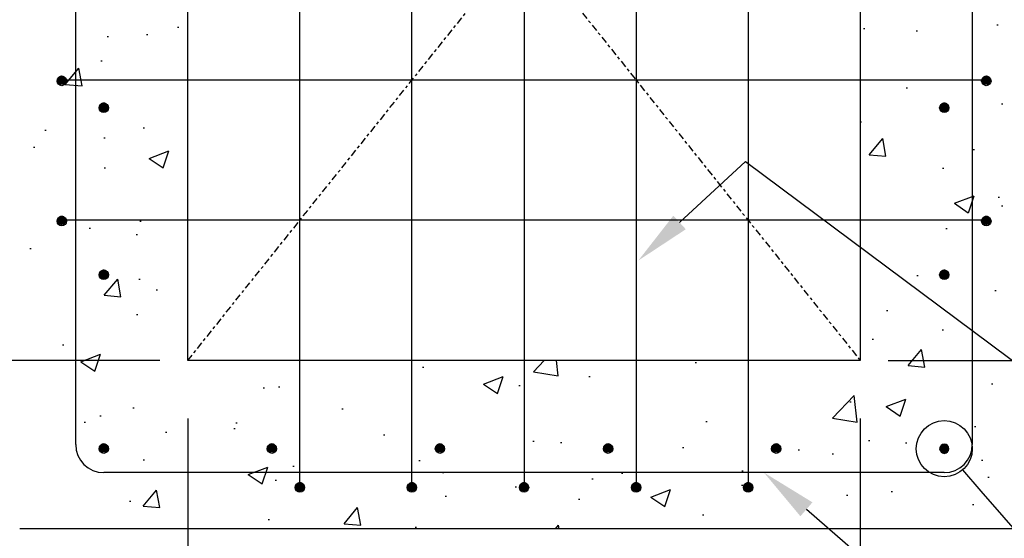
# Model space of a CAD drawing. Header units: inches. Extents: x -8 to 1800, y 30 to 339.
# Tile 27 of 51: x 1047 to 1082, y 52 to 71. Entities that reach past the tile are written whole.
import ezdxf
from ezdxf import colors
from ezdxf.entities.mleader import LeaderData, LeaderLine
from ezdxf.math import Vec2, Vec3

# ---------------------------------------------------------------- set-up
doc = ezdxf.new("R2010")
doc.units = ezdxf.units.IN
doc.header["$MEASUREMENT"] = 0
doc.linetypes.add('Center 1_4_', pattern=[0.53125, 0.25, -0.09375, 0.09375, -0.09375])
doc.layers.get('Defpoints').update_dxf_attribs({"color": 6})
for name, color, linetype in [('A-DETL', 3, 'Continuous'), ('A-DETL-CNTR', 2, 'Center 1_4_'), ('A-DETL-MEDM', 3, 'Continuous'), ('A-WALL-PATT', 8, 'Continuous'), ('G-ANNO-TEXT', 2, 'Continuous'), ('M-DETL-HVY', 4, 'Continuous'), ('S-ANNO-DIMS', 1, 'Continuous')]:
    doc.layers.add(name, color=color, linetype=linetype)
doc.styles.add('Annotative', font='romans.shx', dxfattribs={"width": 0.8, "height": 0.125})
doc.dimstyles.new('Annotative', dxfattribs={"dimscale": 0, "dimtxt": 0.125, "dimasz": 0.125, "dimexe": 0.18, "dimexo": 0.0625, "dimgap": 0.09, "dimtad": 1, "dimdec": 3, "dimzin": 3, "dimdsep": 46, "dimlunit": 4, "dimtxsty": 'Annotative', "dimcen": 0.09, "dimclrt": 2, "dimazin": 2, "dimtfac": 1, "dimtdec": 3, "dimtmove": 0, "dimatfit": 0, "dimfxl": 1, "dimtfill": 1, "dimfrac": 2, "dimtolj": 1, "dimtzin": 0, "dimarcsym": 0})

# ---------------------------------------------------------------- blocks, each defined once
blk = doc.blocks.new('*D11')
at = {"layer": 'Defpoints', "color": 0, "transparency": 16777216}
for p in [(1052.325, 88.464), (1040.199, 58.464), (1053.246, 58.464)]:
    blk.add_point(p, dxfattribs=at)
at = {"layer": 'S-ANNO-DIMS', "color": 0, "lineweight": -2, "transparency": 16777216}
for p, q in [((1051.325, 88.464), (1037.319, 88.464)), ((1052.246, 58.464), (1037.319, 58.464))]:
    blk.add_line(p, q, dxfattribs=at)
at = {"layer": 'S-ANNO-DIMS', "color": 1, "lineweight": -2, "transparency": 16777216}
blk.add_line((1040.199, 86.464), (1040.199, 60.464), dxfattribs=at)
at = {"layer": 'S-ANNO-DIMS', "color": 1, "transparency": 16777216}
for points in [[(1039.866, 86.464), (1040.533, 86.464), (1040.199, 88.464)], [(1039.866, 60.464), (1040.533, 60.464), (1040.199, 58.464)]]:
    blk.add_solid(points, dxfattribs=at)
at = {"layer": 'S-ANNO-DIMS', "color": 2, "transparency": 16777216, "insert": (1037.569, 73.464), "char_height": 2, "attachment_point": 5, "rotation": 90, "style": 'Annotative', "bg_fill": 3, "box_fill_scale": 1.25, "bg_fill_color": 256, "bg_fill_true_color": 13158600, "bg_fill_transparency": 0}
blk.add_mtext('\\A1;2\'-6"', dxfattribs=at)
blk = doc.blocks.new('_DotBlank')
at = {"color": 0, "linetype": 'ByBlock', "lineweight": -2}
blk.add_line((-0.5, 0), (-1, 0), dxfattribs=at)
blk.add_circle((0, 0), 0.5, dxfattribs=at)
blk = doc.blocks.new('*D12')
at = {"layer": 'Defpoints', "color": 0, "transparency": 16777216}
for p in [(1077.246, 88.464), (1077.246, 58.464), (1092.371, 58.464)]:
    blk.add_point(p, dxfattribs=at)
at = {"layer": 'S-ANNO-DIMS', "color": 0, "lineweight": -2, "transparency": 16777216}
for p, q in [((1078.246, 88.464), (1095.251, 88.464)), ((1078.246, 58.464), (1095.251, 58.464))]:
    blk.add_line(p, q, dxfattribs=at)
at = {"layer": 'S-ANNO-DIMS', "color": 1, "lineweight": -2, "transparency": 16777216}
blk.add_line((1092.371, 86.464), (1092.371, 60.464), dxfattribs=at)
at = {"layer": 'S-ANNO-DIMS', "color": 1, "transparency": 16777216}
for points in [[(1092.038, 86.464), (1092.705, 86.464), (1092.371, 88.464)], [(1092.038, 60.464), (1092.705, 60.464), (1092.371, 58.464)]]:
    blk.add_solid(points, dxfattribs=at)
at = {"layer": 'S-ANNO-DIMS', "color": 2, "transparency": 16777216, "insert": (1089.741, 73.464), "char_height": 2, "attachment_point": 5, "rotation": 90, "style": 'Annotative', "bg_fill": 3, "box_fill_scale": 1.25, "bg_fill_color": 256, "bg_fill_true_color": 13158600, "bg_fill_transparency": 0}
blk.add_mtext('\\A1;6 SPC\'S @ 5" = 30"', dxfattribs=at)
blk = doc.blocks.new('*D13')
at = {"layer": 'Defpoints', "color": 0, "transparency": 16777216}
for p in [(1053.246, 57.391), (1077.246, 57.391), (1053.246, 38.907)]:
    blk.add_point(p, dxfattribs=at)
at = {"layer": 'S-ANNO-DIMS', "color": 0, "lineweight": -2, "transparency": 16777216}
for p, q in [((1053.246, 56.391), (1053.246, 36.027)), ((1077.246, 56.391), (1077.246, 36.027))]:
    blk.add_line(p, q, dxfattribs=at)
at = {"layer": 'S-ANNO-DIMS', "color": 1, "lineweight": -2, "transparency": 16777216}
blk.add_line((1075.246, 38.907), (1055.246, 38.907), dxfattribs=at)
at = {"layer": 'S-ANNO-DIMS', "color": 1, "transparency": 16777216}
for points in [[(1055.246, 39.24), (1055.246, 38.574), (1053.246, 38.907)], [(1075.246, 39.24), (1075.246, 38.574), (1077.246, 38.907)]]:
    blk.add_solid(points, dxfattribs=at)
at = {"layer": 'S-ANNO-DIMS', "color": 2, "transparency": 16777216, "insert": (1065.246, 41.347), "char_height": 2, "attachment_point": 5, "style": 'Annotative', "bg_fill": 3, "box_fill_scale": 1.25, "bg_fill_color": 256, "bg_fill_true_color": 13158600, "bg_fill_transparency": 0}
blk.add_mtext('\\A1;6 SPACES', dxfattribs=at)
at = {"layer": 'S-ANNO-DIMS', "color": 2, "transparency": 16777216, "insert": (1065.246, 36.276), "char_height": 2, "attachment_point": 5, "style": 'Annotative', "bg_fill": 3, "box_fill_scale": 1.25, "bg_fill_color": 256, "bg_fill_true_color": 13158600, "bg_fill_transparency": 0}
blk.add_mtext('\\A1;@ 4"=24"', dxfattribs=at)
blk = doc.blocks.new('*D58')
at = {"layer": 'Defpoints', "color": 0, "transparency": 16777216}
for p in [(1053.246, 58.464), (1040.199, 52.464), (1047.246, 52.464)]:
    blk.add_point(p, dxfattribs=at)
at = {"layer": 'S-ANNO-DIMS', "color": 1, "lineweight": -2, "transparency": 16777216}
for p, q in [((1040.199, 60.464), (1040.199, 62.464)), ((1040.199, 58.464), (1040.199, 52.464)), ((1040.199, 50.464), (1040.199, 40.632))]:
    blk.add_line(p, q, dxfattribs=at)
at = {"layer": 'S-ANNO-DIMS', "color": 0, "lineweight": -2, "transparency": 16777216}
for p, q in [((1052.246, 58.464), (1037.319, 58.464)), ((1046.246, 52.464), (1037.319, 52.464))]:
    blk.add_line(p, q, dxfattribs=at)
at = {"layer": 'S-ANNO-DIMS', "color": 1, "transparency": 16777216}
for points in [[(1039.866, 60.464), (1040.533, 60.464), (1040.199, 58.464)], [(1039.866, 50.464), (1040.533, 50.464), (1040.199, 52.464)]]:
    blk.add_solid(points, dxfattribs=at)
at = {"layer": 'S-ANNO-DIMS', "color": 2, "transparency": 16777216, "char_height": 2, "attachment_point": 5, "rotation": 90, "style": 'Annotative', "bg_fill": 3, "box_fill_scale": 1.25, "bg_fill_color": 256, "bg_fill_true_color": 13158600, "bg_fill_transparency": 0}
for s, insert in [('\\A1;TYP', (1042.639, 44.015)), ('\\A1;6"', (1037.569, 44.015))]:
    blk.add_mtext(s, dxfattribs=dict(at, insert=insert))

msp = doc.modelspace()

# ---------------------------------------------------------------- hatches: boundary and pattern name
at = {"layer": 'A-DETL'}
h = msp.add_hatch(color=256, dxfattribs=at)
h.dxf.hatch_style = 1
h.paths.add_polyline_path([(1048.7464, 68.2978), (1048.7895, 68.3035), (1048.8297, 68.3201), (1048.8642, 68.3466), (1048.8907, 68.3811), (1048.9074, 68.4213), (1048.913, 68.4645), (1048.9074, 68.5076), (1048.8907, 68.5478), (1048.8642, 68.5823), (1048.8297, 68.6088), (1048.7895, 68.6255), (1048.7464, 68.6311), (1048.7032, 68.6255), (1048.663, 68.6088), (1048.6285, 68.5823), (1048.602, 68.5478), (1048.5854, 68.5076), (1048.5797, 68.4645), (1048.5854, 68.4213), (1048.602, 68.3811), (1048.6285, 68.3466), (1048.663, 68.3201), (1048.7032, 68.3035)])
h = msp.add_hatch(color=256, dxfattribs=at)
h.dxf.hatch_style = 1
h.paths.add_polyline_path([(1081.7464, 68.2978), (1081.7895, 68.3035), (1081.8297, 68.3201), (1081.8642, 68.3466), (1081.8907, 68.3811), (1081.9074, 68.4213), (1081.913, 68.4645), (1081.9074, 68.5076), (1081.8907, 68.5478), (1081.8642, 68.5823), (1081.8297, 68.6088), (1081.7895, 68.6255), (1081.7464, 68.6311), (1081.7032, 68.6255), (1081.663, 68.6088), (1081.6285, 68.5823), (1081.602, 68.5478), (1081.5854, 68.5076), (1081.5797, 68.4645), (1081.5854, 68.4213), (1081.602, 68.3811), (1081.6285, 68.3466), (1081.663, 68.3201), (1081.7032, 68.3035)])
h = msp.add_hatch(color=256, dxfattribs=at)
h.dxf.hatch_style = 1
h.paths.add_polyline_path([(1050.2464, 67.3386), (1050.2895, 67.3443), (1050.3297, 67.3609), (1050.3642, 67.3874), (1050.3907, 67.4219), (1050.4074, 67.4621), (1050.413, 67.5053), (1050.4074, 67.5484), (1050.3907, 67.5886), (1050.3642, 67.6231), (1050.3297, 67.6496), (1050.2895, 67.6662), (1050.2464, 67.6719), (1050.2032, 67.6662), (1050.163, 67.6496), (1050.1285, 67.6231), (1050.102, 67.5886), (1050.0854, 67.5484), (1050.0797, 67.5053), (1050.0854, 67.4621), (1050.102, 67.4219), (1050.1285, 67.3874), (1050.163, 67.3609), (1050.2032, 67.3443)])
h = msp.add_hatch(color=256, dxfattribs=at)
h.dxf.hatch_style = 1
h.paths.add_polyline_path([(1080.2464, 67.3386), (1080.2895, 67.3443), (1080.3297, 67.3609), (1080.3642, 67.3874), (1080.3907, 67.4219), (1080.4074, 67.4621), (1080.413, 67.5053), (1080.4074, 67.5484), (1080.3907, 67.5886), (1080.3642, 67.6231), (1080.3297, 67.6496), (1080.2895, 67.6662), (1080.2464, 67.6719), (1080.2032, 67.6662), (1080.163, 67.6496), (1080.1285, 67.6231), (1080.102, 67.5886), (1080.0854, 67.5484), (1080.0797, 67.5053), (1080.0854, 67.4621), (1080.102, 67.4219), (1080.1285, 67.3874), (1080.163, 67.3609), (1080.2032, 67.3443)])
h = msp.add_hatch(color=256, dxfattribs=at)
h.dxf.hatch_style = 1
h.paths.add_polyline_path([(1048.7464, 63.2978), (1048.8005, 63.3081), (1048.8297, 63.3201), (1048.8642, 63.3466), (1048.8907, 63.3811), (1048.9074, 63.4213), (1048.913, 63.4645), (1048.9074, 63.5076), (1048.8907, 63.5478), (1048.8642, 63.5823), (1048.8297, 63.6088), (1048.7895, 63.6255), (1048.7464, 63.6311), (1048.7032, 63.6255), (1048.663, 63.6088), (1048.6285, 63.5823), (1048.602, 63.5478), (1048.5854, 63.5076), (1048.5797, 63.4645), (1048.5854, 63.4213), (1048.602, 63.3811), (1048.6285, 63.3466), (1048.663, 63.3201), (1048.7032, 63.3035)])
h = msp.add_hatch(color=256, dxfattribs=at)
h.dxf.hatch_style = 1
h.paths.add_polyline_path([(1081.7464, 63.2978), (1081.8005, 63.3081), (1081.8297, 63.3201), (1081.8642, 63.3466), (1081.8907, 63.3811), (1081.9074, 63.4213), (1081.913, 63.4645), (1081.9074, 63.5076), (1081.8907, 63.5478), (1081.8642, 63.5823), (1081.8297, 63.6088), (1081.7895, 63.6255), (1081.7464, 63.6311), (1081.7032, 63.6255), (1081.663, 63.6088), (1081.6285, 63.5823), (1081.602, 63.5478), (1081.5854, 63.5076), (1081.5797, 63.4645), (1081.5854, 63.4213), (1081.602, 63.3811), (1081.6285, 63.3466), (1081.663, 63.3201), (1081.7032, 63.3035)])
h = msp.add_hatch(color=256, dxfattribs=at)
h.dxf.hatch_style = 1
h.paths.add_polyline_path([(1050.2464, 61.3794), (1050.2895, 61.3851), (1050.3297, 61.4017), (1050.3642, 61.4282), (1050.3907, 61.4627), (1050.4074, 61.5029), (1050.413, 61.5461), (1050.4074, 61.5892), (1050.3907, 61.6294), (1050.3642, 61.6639), (1050.3297, 61.6904), (1050.2895, 61.707), (1050.2464, 61.7127), (1050.2032, 61.707), (1050.163, 61.6904), (1050.1285, 61.6639), (1050.102, 61.6294), (1050.0854, 61.5892), (1050.0797, 61.5461), (1050.0854, 61.5029), (1050.102, 61.4627), (1050.1285, 61.4282), (1050.163, 61.4017), (1050.2032, 61.3851)])
h = msp.add_hatch(color=256, dxfattribs=at)
h.dxf.hatch_style = 1
h.paths.add_polyline_path([(1080.2464, 61.3794), (1080.2895, 61.3851), (1080.3297, 61.4017), (1080.3642, 61.4282), (1080.3907, 61.4627), (1080.4074, 61.5029), (1080.413, 61.5461), (1080.4074, 61.5892), (1080.3907, 61.6294), (1080.3642, 61.6639), (1080.3297, 61.6904), (1080.2895, 61.707), (1080.2464, 61.7127), (1080.2032, 61.707), (1080.163, 61.6904), (1080.1285, 61.6639), (1080.102, 61.6294), (1080.0854, 61.5892), (1080.0797, 61.5461), (1080.0854, 61.5029), (1080.102, 61.4627), (1080.1285, 61.4282), (1080.163, 61.4017), (1080.2032, 61.3851)])
h = msp.add_hatch(color=256, dxfattribs=at)
h.dxf.hatch_style = 1
h.paths.add_polyline_path([(1050.2464, 55.1825), (1050.2895, 55.1882), (1050.3297, 55.2048), (1050.3642, 55.2313), (1050.3907, 55.2658), (1050.4074, 55.306), (1050.413, 55.3492), (1050.4074, 55.3923), (1050.3907, 55.4325), (1050.3642, 55.467), (1050.3297, 55.4935), (1050.2895, 55.5101), (1050.2464, 55.5158), (1050.2032, 55.5101), (1050.163, 55.4935), (1050.1285, 55.467), (1050.102, 55.4325), (1050.0854, 55.3923), (1050.0797, 55.3492), (1050.0861, 55.3042), (1050.102, 55.2658), (1050.1285, 55.2313), (1050.163, 55.2048), (1050.2032, 55.1882)])
h = msp.add_hatch(color=256, dxfattribs=at)
h.dxf.hatch_style = 1
h.paths.add_polyline_path([(1056.2464, 55.1825), (1056.2895, 55.1882), (1056.3297, 55.2048), (1056.3642, 55.2313), (1056.3907, 55.2658), (1056.4074, 55.306), (1056.413, 55.3492), (1056.4074, 55.3923), (1056.3907, 55.4325), (1056.3642, 55.467), (1056.3297, 55.4935), (1056.2895, 55.5101), (1056.2464, 55.5158), (1056.2032, 55.5101), (1056.163, 55.4935), (1056.1285, 55.467), (1056.102, 55.4325), (1056.0854, 55.3923), (1056.0797, 55.3492), (1056.0854, 55.306), (1056.102, 55.2658), (1056.1285, 55.2313), (1056.163, 55.2048), (1056.2032, 55.1882)])
h = msp.add_hatch(color=256, dxfattribs=at)
h.dxf.hatch_style = 1
h.paths.add_polyline_path([(1062.2464, 55.1825), (1062.2895, 55.1882), (1062.3297, 55.2048), (1062.3642, 55.2313), (1062.3907, 55.2658), (1062.4074, 55.306), (1062.413, 55.3492), (1062.4074, 55.3923), (1062.3907, 55.4325), (1062.3425, 55.4837), (1062.3297, 55.4935), (1062.2895, 55.5101), (1062.2464, 55.5158), (1062.2032, 55.5101), (1062.163, 55.4935), (1062.1285, 55.467), (1062.102, 55.4325), (1062.0854, 55.3923), (1062.0797, 55.3492), (1062.0854, 55.306), (1062.102, 55.2658), (1062.1285, 55.2313), (1062.163, 55.2048), (1062.2032, 55.1882)])
h = msp.add_hatch(color=256, dxfattribs=at)
h.dxf.hatch_style = 1
h.paths.add_polyline_path([(1068.2464, 55.1825), (1068.2895, 55.1882), (1068.3297, 55.2048), (1068.3642, 55.2313), (1068.3907, 55.2658), (1068.4074, 55.306), (1068.413, 55.3492), (1068.4074, 55.3923), (1068.3907, 55.4325), (1068.3642, 55.467), (1068.3297, 55.4935), (1068.2895, 55.5101), (1068.2464, 55.5158), (1068.2032, 55.5101), (1068.163, 55.4935), (1068.1285, 55.467), (1068.102, 55.4325), (1068.0854, 55.3923), (1068.0797, 55.3492), (1068.0854, 55.306), (1068.102, 55.2658), (1068.1285, 55.2313), (1068.163, 55.2048), (1068.2032, 55.1882)])
h = msp.add_hatch(color=256, dxfattribs=at)
h.dxf.hatch_style = 1
h.paths.add_polyline_path([(1074.2464, 55.1825), (1074.2895, 55.1882), (1074.3297, 55.2048), (1074.3642, 55.2313), (1074.3907, 55.2658), (1074.4074, 55.306), (1074.413, 55.3492), (1074.4074, 55.3923), (1074.3907, 55.4325), (1074.3642, 55.467), (1074.3297, 55.4935), (1074.2895, 55.5101), (1074.2464, 55.5158), (1074.2032, 55.5101), (1074.163, 55.4935), (1074.1285, 55.467), (1074.102, 55.4325), (1074.0854, 55.3923), (1074.0797, 55.3492), (1074.0854, 55.306), (1074.102, 55.2658), (1074.1285, 55.2313), (1074.163, 55.2048), (1074.2032, 55.1882)])
h = msp.add_hatch(color=256, dxfattribs=at)
h.dxf.hatch_style = 1
h.paths.add_polyline_path([(1080.413, 55.3179, 1), (1080.0797, 55.3179, 1)])
h = msp.add_hatch(color=256, dxfattribs=at)
h.dxf.hatch_style = 1
h.paths.add_polyline_path([(1057.2464, 53.7978), (1057.2895, 53.8035), (1057.3297, 53.8201), (1057.3642, 53.8466), (1057.3907, 53.8811), (1057.4074, 53.9213), (1057.413, 53.9645), (1057.4074, 54.0076), (1057.3907, 54.0478), (1057.3642, 54.0823), (1057.3297, 54.1088), (1057.2895, 54.1255), (1057.2464, 54.1311), (1057.2032, 54.1255), (1057.163, 54.1088), (1057.1285, 54.0823), (1057.102, 54.0478), (1057.0854, 54.0076), (1057.0797, 53.9645), (1057.0854, 53.9213), (1057.102, 53.8811), (1057.1285, 53.8466), (1057.163, 53.8201), (1057.2032, 53.8035)])
h = msp.add_hatch(color=256, dxfattribs=at)
h.dxf.hatch_style = 1
h.paths.add_polyline_path([(1061.2464, 53.7978), (1061.2895, 53.8035), (1061.3297, 53.8201), (1061.3642, 53.8466), (1061.3907, 53.8811), (1061.4074, 53.9213), (1061.413, 53.9645), (1061.4074, 54.0076), (1061.3907, 54.0478), (1061.3642, 54.0823), (1061.3297, 54.1088), (1061.2895, 54.1255), (1061.2464, 54.1311), (1061.2032, 54.1255), (1061.163, 54.1088), (1061.1285, 54.0823), (1061.102, 54.0478), (1061.0854, 54.0076), (1061.0797, 53.9645), (1061.0854, 53.9213), (1061.102, 53.8811), (1061.1285, 53.8466), (1061.163, 53.8201), (1061.2032, 53.8035)])
h = msp.add_hatch(color=256, dxfattribs=at)
h.dxf.hatch_style = 1
h.paths.add_polyline_path([(1065.2464, 53.7978), (1065.2895, 53.8035), (1065.3297, 53.8201), (1065.3642, 53.8466), (1065.3907, 53.8811), (1065.4074, 53.9213), (1065.413, 53.9645), (1065.4074, 54.0076), (1065.3907, 54.0478), (1065.3642, 54.0823), (1065.3297, 54.1088), (1065.2895, 54.1255), (1065.2464, 54.1311), (1065.2032, 54.1255), (1065.163, 54.1088), (1065.1285, 54.0823), (1065.102, 54.0478), (1065.0854, 54.0076), (1065.0797, 53.9645), (1065.0854, 53.9213), (1065.102, 53.8811), (1065.1285, 53.8466), (1065.163, 53.8201), (1065.2032, 53.8035)])
h = msp.add_hatch(color=256, dxfattribs=at)
h.dxf.hatch_style = 1
h.paths.add_polyline_path([(1069.2464, 53.7978), (1069.2895, 53.8035), (1069.3297, 53.8201), (1069.3642, 53.8466), (1069.3907, 53.8811), (1069.4074, 53.9213), (1069.413, 53.9645), (1069.4074, 54.0076), (1069.3907, 54.0478), (1069.3642, 54.0823), (1069.3297, 54.1088), (1069.2895, 54.1255), (1069.2464, 54.1311), (1069.2032, 54.1255), (1069.163, 54.1088), (1069.1285, 54.0823), (1069.102, 54.0478), (1069.0854, 54.0076), (1069.0797, 53.9645), (1069.0854, 53.9213), (1069.102, 53.8811), (1069.1285, 53.8466), (1069.163, 53.8201), (1069.2032, 53.8035)])
h = msp.add_hatch(color=256, dxfattribs=at)
h.dxf.hatch_style = 1
h.paths.add_polyline_path([(1073.2464, 53.7978), (1073.2895, 53.8035), (1073.3297, 53.8201), (1073.3642, 53.8466), (1073.3907, 53.8811), (1073.4074, 53.9213), (1073.413, 53.9645), (1073.4074, 54.0076), (1073.3907, 54.0478), (1073.3642, 54.0823), (1073.3297, 54.1088), (1073.2895, 54.1255), (1073.2464, 54.1311), (1073.2032, 54.1255), (1073.163, 54.1088), (1073.1285, 54.0823), (1073.102, 54.0478), (1073.0854, 54.0076), (1073.0797, 53.9645), (1073.0854, 53.9213), (1073.102, 53.8811), (1073.1285, 53.8466), (1073.163, 53.8201), (1073.2032, 53.8035)])
at = {"layer": 'A-WALL-PATT'}
h = msp.add_hatch(dxfattribs=at)
h.set_pattern_fill('AR-CONC', color=8, style=0)
h.set_pattern_definition([(50, (3.5044, -3.047), (7.172602, -0.62752), [0.75, -8.25]), (355, (3.5044, -3.047), (-1.387513, 7.52192), [0.6, -6.6]), (100.45144, (4.102, -3.099), (5.78509, 6.8944), [0.6374, -7.01142]), (46.1842, (3.504, -1.047), (10.67241, -1.65519), [1.125, -12.375]), (96.6356, (4.394, -1.185), (9.34662, 9.74119), [0.9561, -10.51714]), (351.1842, (3.504, -1.047), (9.34662, 9.74119), [0.9, -9.9]), (21, (4.5044, -1.547), (5.96907, -4.02619), [0.75, -8.25]), (326, (4.5044, -1.547), (2.433153, 7.2515), [0.6, -6.6]), (71.45144, (5.002, -1.8824), (8.402224, 3.22531), [0.6374, -7.01142]), (37.5, (3.5044, -3.047), (0.1215986, 3.3289385), [0, -6.52, 0, -6.7, 0, -6.625]), (7.5, (3.5044, -3.047), (2.630695, 3.944117), [0, -3.82, 0, -6.37, 0, -2.525]), (327.5, (1.2744, -3.047), (5.3382244, -0.225549), [0, -2.5, 0, -7.8, 0, -10.35]), (317.5, (0.2744, -3.047), (5.831862, 1.00105), [0, -3.25, 0, -5.18, 0, -7.35])])
h.paths.add_polyline_path([(1067.988, 52.4645), (1083.2464, 52.4645), (1083.2464, 94.4645), (1047.2464, 94.4645), (1047.2464, 52.4645), (1057.9166, 52.4645)])
h.paths.add_polyline_path([(1067.988, 58.4645), (1053.2464, 58.4645), (1053.2464, 88.4645), (1077.2464, 88.4645), (1077.2464, 58.4645)])

# ---------------------------------------------------------------- linework, layer by layer
at = {"layer": 'A-DETL'}
for start, end in [(0, 180), (180, 0)]:
    msp.add_arc((1080.2464, 55.3179), 0.1667, start, end, dxfattribs=at)
at = {"layer": 'A-DETL-CNTR'}
for p, q in [((1053.2464, 58.4645), (1077.2464, 88.4645)), ((1053.2464, 88.4645), (1077.2464, 58.4645))]:
    msp.add_line(p, q, dxfattribs=at)
at = {"layer": 'A-DETL-MEDM'}
for p, q in [((1057.2464, 53.9645), (1057.2464, 92.9645)), ((1061.2464, 53.9645), (1061.2464, 92.9645)), ((1065.2464, 92.9645), (1065.2464, 53.9645)), ((1069.2464, 92.9645), (1069.2464, 53.9645)), ((1073.2464, 92.9645), (1073.2464, 53.9645)), ((1049.2464, 55.4645), (1049.2464, 91.4645)), ((1081.2464, 91.4645), (1081.2464, 55.4645)), ((1081.7464, 68.4645), (1048.7464, 68.4645)), ((1081.7464, 63.4645), (1048.7464, 63.4645)), ((1080.2464, 54.4645), (1050.2464, 54.4645))]:
    msp.add_line(p, q, dxfattribs=at)
for centre, start, end in [((1050.2464, 55.4645), 180, 270), ((1080.2464, 55.4645), 270, 0)]:
    msp.add_arc(centre, 1, start, end, dxfattribs=at)
at = {"layer": 'M-DETL-HVY'}
for p, q in [((1053.2464, 58.4645), (1053.2464, 88.4645)), ((1077.2464, 88.4645), (1077.2464, 58.4645)), ((1077.2464, 58.4645), (1053.2464, 58.4645)), ((1083.2464, 52.4645), (1047.2464, 52.4645))]:
    msp.add_line(p, q, dxfattribs=at)

# ---------------------------------------------------------------- leaders
at = {"layer": 'G-ANNO-TEXT'}
ml = msp.add_multileader_mtext('Standard', dxfattribs=at)
ml.set_content('℄ 6"%%C ID. OPENING\\P(9 REQ\'D TYP.)', color=256, style='Annotative')
ml.set_leader_properties(color=1, linetype='ByLayer', lineweight=-1)
ml.build(insert=Vec2(0, 0))
ml.multileader.update_dxf_attribs({"text_right_attachment_type": 3, "dogleg_length": 0.125, "arrow_head_size": 2, "scale": 16})
ctx = ml.context
ctx.base_point, ctx.scale, ctx.char_height, ctx.arrow_head_size, ctx.landing_gap_size, ctx.plane_origin = Vec3(952.9673, 69.6702), 16, 2, 2, 1.44, Vec3(942.1435, 29.614)
ctx.right_attachment = 3
notes = []
notes.append((ctx, [(0, (1, 1, 0), (950.9673, 69.6702), (1, 0), 2, [(2, [(950.9673, 80.2692), (950.9673, 92.3629), (950.9673, 104.1442)], 0, [])])]))
ctx.mtext.insert, ctx.mtext.width, ctx.mtext.defined_height, ctx.mtext.flow_direction = Vec3(954.4073, 71.0035), 25.061414, 10.676, 5
ml = msp.add_multileader_mtext('Standard', dxfattribs=at)
ml.set_content('\\A1;#5 REINFORCING BARS (SECURITY BARS)', color=256, style='Annotative')
ml.set_leader_properties(color=1, linetype='ByLayer', lineweight=-1)
ml.build(insert=Vec2(0, 0))
ml.multileader.update_dxf_attribs({"text_right_attachment_type": 3, "dogleg_length": 0.125, "arrow_head_size": 2, "scale": 16})
ctx = ml.context
ctx.base_point, ctx.scale, ctx.char_height, ctx.arrow_head_size, ctx.landing_gap_size, ctx.plane_origin = Vec3(1093.116, 52.1678), 16, 2, 2, 1.44, Vec3(1090.0356, 27.2198)
ctx.right_attachment = 3
notes.append((ctx, [(0, (1, 1, 0), (1091.116, 52.1678), (1, 0), 2, [(1, [(1069.3281, 62.0312), (1073.1562, 65.5625)], 0, [])])]))
ctx.mtext.insert, ctx.mtext.width, ctx.mtext.defined_height, ctx.mtext.flow_direction = Vec3(1094.556, 53.5011), 29.289091, 11.8531, 5
ml = msp.add_multileader_mtext('Standard', dxfattribs=at)
ml.set_content('\\A1;#4 TIES', color=256, style='Annotative')
ml.set_leader_properties(color=1, linetype='ByLayer', lineweight=-1)
ml.set_arrow_properties(name='DOTBLANK')
ml.build(insert=Vec2(0, 0))
ml.multileader.update_dxf_attribs({"text_right_attachment_type": 3, "dogleg_length": 0.125, "arrow_head_size": 2, "scale": 16})
ctx = ml.context
ctx.base_point, ctx.scale, ctx.char_height, ctx.arrow_head_size, ctx.landing_gap_size, ctx.plane_origin = Vec3(1093.116, 42.75), 16, 2, 2, 1.44, Vec3(1001.7231, 27.0479)
ctx.right_attachment = 3
notes.append((ctx, [(0, (1, 1, 0), (1091.116, 42.75), (1, 0), 2, [(0, [(1080.2464, 55.3179)], 0, [])])]))
ctx.mtext.insert, ctx.mtext.width, ctx.mtext.defined_height, ctx.mtext.flow_direction = Vec3(1094.556, 44.0833), 9.464607, 10.8531, 5
for ctx, leaders in notes:
    for number, flags, end, landing, length, lines in leaders:
        leader = LeaderData()
        leader.index, (leader.has_last_leader_line, leader.has_dogleg_vector, leader.attachment_direction) = number, flags
        leader.last_leader_point, leader.dogleg_vector, leader.dogleg_length = Vec3(end), Vec3(landing), length
        for number, points, colour, breaks in lines:
            line = LeaderLine()
            line.index, line.vertices, line.color, line.breaks = number, Vec3.list(points), colors.encode_raw_color(colour), breaks
            leader.lines.append(line)
        ctx.leaders.append(leader)

# ---------------------------------------------------------------- next in the draw order: dimensions: what is measured, and where the dimension line sits
at = {"layer": 'S-ANNO-DIMS'}
dim = msp.add_linear_dim(base=(1040.1995, 58.4645), p1=(1052.3254, 88.4645), p2=(1053.2464, 58.4645), angle=90, dimstyle='Annotative', override={"dimpost": '\\X', "dimclrd": 1, "dimtmove": 2}, dxfattribs=at)
dim.commit()
dim.dimension.update_dxf_attribs({"geometry": '*D11', "text_midpoint": (1037.569, 73.4645)})
dim = msp.add_linear_dim(base=(1092.3714, 58.4645), p1=(1077.2464, 88.4645), p2=(1077.2464, 58.4645), angle=90, text='6 SPC\'S @ 5" = 30"', dimstyle='Annotative', override={"dimpost": '\\X', "dimclrd": 1, "dimtmove": 2}, dxfattribs=at)
dim.commit()
dim.dimension.update_dxf_attribs({"geometry": '*D12', "text_midpoint": (1089.7409, 73.4645)})
dim = msp.add_linear_dim(base=(1053.2464, 38.907), p1=(1077.2464, 57.3906), p2=(1053.2464, 57.3906), text='6 SPACES\\X@ 4"=24"', dimstyle='Annotative', override={"dimpost": '\\X', "dimclrd": 1, "dimtmove": 2}, dxfattribs=at)
dim.commit()
dim.dimension.update_dxf_attribs({"geometry": '*D13', "text_midpoint": (1065.2464, 38.907), "dimtype": 160})

# ---------------------------------------------------------------- next in the draw order: linework, layer by layer
at = {"layer": 'A-DETL'}
for centre in [(1048.7464, 68.4332), (1081.7464, 68.4332), (1050.2464, 67.474), (1080.2464, 67.474), (1048.7464, 63.4332), (1081.7464, 63.4332), (1080.2464, 61.5148), (1056.2464, 55.3179), (1062.2464, 55.3179), (1068.2464, 55.3179), (1074.2464, 55.3179), (1057.2464, 53.9332), (1061.2464, 53.9332), (1065.2464, 53.9332), (1069.2464, 53.9332), (1073.2464, 53.9332)]:
    msp.add_circle(centre, 0.1667, dxfattribs=at)

# ---------------------------------------------------------------- next in the draw order: leaders
at = {"layer": 'G-ANNO-TEXT'}
ml = msp.add_multileader_mtext('Standard', dxfattribs=at)
ml.set_content('\\A1;CJ', color=256, style='Annotative')
ml.set_leader_properties(color=1, linetype='ByLayer', lineweight=-1)
ml.build(insert=Vec2(0, 0))
ml.multileader.update_dxf_attribs({"text_right_attachment_type": 3, "dogleg_length": 0.125, "arrow_head_size": 2, "scale": 16})
ctx = ml.context
ctx.base_point, ctx.scale, ctx.char_height, ctx.arrow_head_size, ctx.landing_gap_size, ctx.plane_origin = Vec3(1198.7329, 67.7656), 16, 2, 2, 1.44, Vec3(1186.8793, 83.8448)
ctx.right_attachment, ctx.text_align_type = 3, 2
notes = []
notes.append((ctx, [(1, (1, 1, 0), (1205.8986, 67.7656), (-1, 0), 2, [(0, [(1211.3906, 91.5312), (1211.3438, 59.1094)], 0, [])])]))
ctx.mtext.insert, ctx.mtext.width, ctx.mtext.defined_height, ctx.mtext.alignment, ctx.mtext.flow_direction = Vec3(1202.4586, 68.7656), 29.92438, 11.8375, 3, 5
at = {"layer": 'S-ANNO-DIMS'}
ml = msp.add_multileader_mtext('Standard', dxfattribs=at)
ml.set_content('', color=256, style='Annotative')
ml.set_leader_properties(color=1, linetype='ByLayer', lineweight=-1)
ml.build(insert=Vec2(0, 0))
ml.multileader.update_dxf_attribs({"has_dogleg": 0, "text_right_attachment_type": 3, "dogleg_length": 0.125, "arrow_head_size": 2, "scale": 16})
ctx = ml.context
ctx.base_point, ctx.scale, ctx.char_height, ctx.arrow_head_size, ctx.landing_gap_size, ctx.plane_origin = Vec3(1087.356, 42.75), 16, 2, 2, 1.44, Vec3(1075.4219, 55)
ctx.right_attachment = 3
notes.append((ctx, [(0, (1, 1, 0), (1085.356, 42.75), (1, 0), 2, [(0, [(1073.8125, 54.4645)], 0, [])])]))
ctx.mtext.insert, ctx.mtext.flow_direction = Vec3(1088.796, 43.75), 5
for ctx, leaders in notes:
    for number, flags, end, landing, length, lines in leaders:
        leader = LeaderData()
        leader.index, (leader.has_last_leader_line, leader.has_dogleg_vector, leader.attachment_direction) = number, flags
        leader.last_leader_point, leader.dogleg_vector, leader.dogleg_length = Vec3(end), Vec3(landing), length
        for number, points, colour, breaks in lines:
            line = LeaderLine()
            line.index, line.vertices, line.color, line.breaks = number, Vec3.list(points), colors.encode_raw_color(colour), breaks
            leader.lines.append(line)
        ctx.leaders.append(leader)

# ---------------------------------------------------------------- next in the draw order: dimensions: what is measured, and where the dimension line sits
dim = msp.add_linear_dim(base=(1040.1995, 52.4645), p1=(1053.2464, 58.4645), p2=(1047.2464, 52.4645), angle=90, text='<>\\XTYP', dimstyle='Annotative', override={"dimpost": '\\X', "dimclrd": 1, "dimtmove": 2}, dxfattribs=at)
dim.commit()
dim.dimension.update_dxf_attribs({"geometry": '*D58', "text_midpoint": (1040.1995, 44.0149), "dimtype": 160})

# ---------------------------------------------------------------- next in the draw order: linework, layer by layer
at = {"layer": 'A-DETL'}
for centre in [(1050.2464, 61.5148), (1050.2464, 55.3179)]:
    msp.add_circle(centre, 0.1667, dxfattribs=at)

doc.saveas('drawing.dxf')
